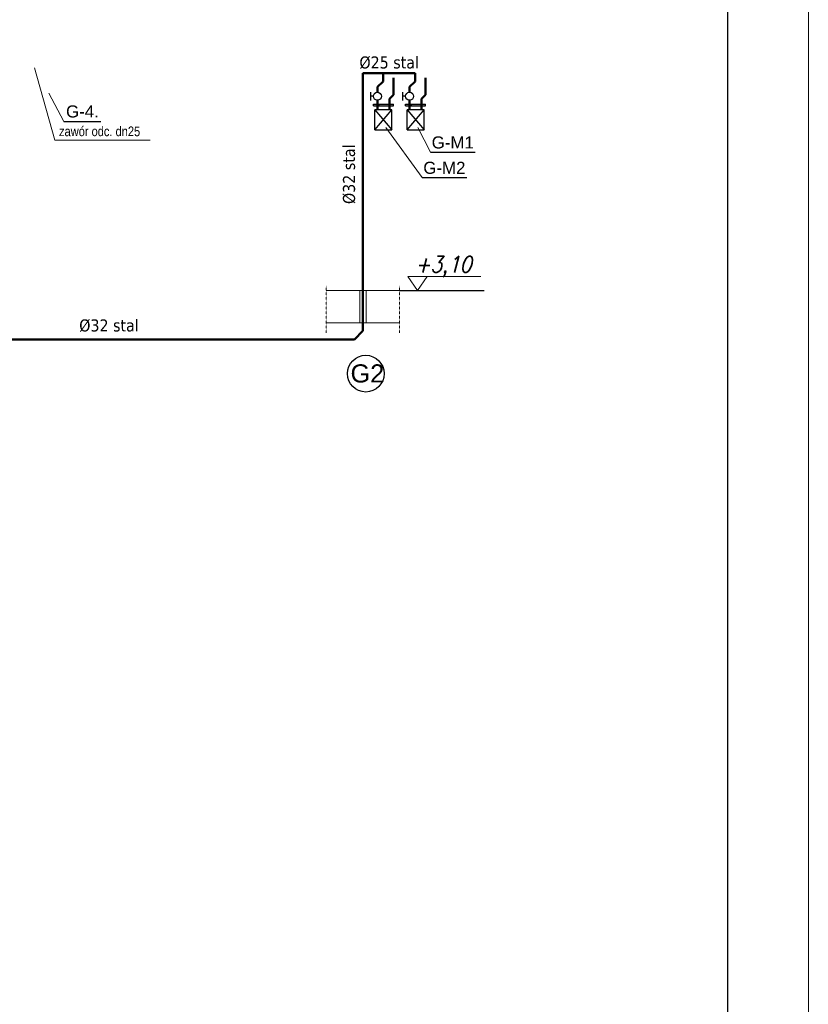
# Model space of a CAD drawing. Extents: x 33706 to 249013, y -74890 to 17912.
# Tile 31 of 175: x 86597 to 87577, y -7313 to -6090. Entities that reach past the tile are written whole.
import ezdxf
from ezdxf.enums import TextEntityAlignment as Align

# ---------------------------------------------------------------- set-up
doc = ezdxf.new("R2010")
doc.units = 0
doc.header["$MEASUREMENT"] = 0
for name, pattern in [('ACAD_ISO03W100', [30, 12, -18]), ('DASHDOT', [8.5, 4, -2, 0.5, -2]), ('DASHED', [19.05, 12.7, -6.35])]:
    doc.linetypes.add(name, pattern=pattern)
for name, color, linetype, lineweight in [('inst-gaz-rury', 50, 'Continuous', 50), ('inst. - C.O. - opis', 2, 'Continuous', 9), ('inst. - CIENKA', 7, 'Continuous', 13), ('Linia_0.3', 7, 'Continuous', 30), ('proj_gaz', 50, 'GAZ', 50), ('urzadzenia', 6, 'Continuous', 15), ('wymiar', 3, 'Continuous', 13), ('WYMIARKI', 250, 'Continuous', 13)]:
    doc.layers.add(name, color=color, linetype=linetype, lineweight=lineweight)
doc.layers.add('Opisy', color=2, linetype='Continuous')
doc.layers.add('urządzenia', color=140, linetype='Continuous')
doc.styles.add('GENERATED_STYLE_1', font='ARIAL.TTF')
doc.styles.add('ROMANS', font='SIMPLEX.SHX', dxfattribs={"width": 0.85, "oblique": 15, "height": 16})
doc.styles.get("Standard").update_dxf_attribs({"font": 'ARIALN.TTF'})
doc.linetypes.add('GAZ', pattern='A,0.5,-0.2,["GAZ",Standard,S=0.1,R=0,X=-0.1,Y=-0.05],-0.25', length=0.95)

msp = doc.modelspace()

# ---------------------------------------------------------------- hatches: boundary and pattern name
at = {"linetype": 'Continuous'}
h = msp.add_hatch(color=256, dxfattribs=at)
h.paths.add_polyline_path([(87061.8, -6196.5), (87061.8, -6194.5), (87058.8, -6194.5), (87058.8, -6196.5)])
h.paths.add_polyline_path([(87039.8, -6194.5), (87036.8, -6194.5), (87036.8, -6196.5), (87039.8, -6196.5)])
h.paths.add_polyline_path([(87039.8, -6196.5), (87041.8, -6196.5), (87044.6, -6196.5), (87058.8, -6196.5), (87058.8, -6194.5), (87039.8, -6194.5)])
h = msp.add_hatch(color=256, dxfattribs=at)
h.paths.add_polyline_path([(87101.8, -6196.5), (87101.8, -6194.5), (87098.8, -6194.5), (87098.8, -6196.5)])
h.paths.add_polyline_path([(87079.8, -6194.5), (87076.8, -6194.5), (87076.8, -6196.5), (87079.8, -6196.5)])
h.paths.add_polyline_path([(87079.8, -6196.5), (87081.8, -6196.5), (87084.6, -6196.5), (87098.8, -6196.5), (87098.8, -6194.5), (87079.8, -6194.5)])
at = {"layer": 'urzadzenia', "linetype": 'Continuous'}
h = msp.add_hatch(color=256, dxfattribs=at)
h.paths.add_polyline_path([(87061.8, -6196.5), (87061.8, -6194.5), (87058.8, -6194.5), (87058.8, -6196.5)])
h.paths.add_polyline_path([(87039.8, -6194.5), (87036.8, -6194.5), (87036.8, -6196.5), (87039.8, -6196.5)])
h.paths.add_polyline_path([(87039.8, -6196.5), (87041.8, -6196.5), (87044.6, -6196.5), (87058.8, -6196.5), (87058.8, -6194.5), (87039.8, -6194.5)])
h = msp.add_hatch(color=256, dxfattribs=at)
h.paths.add_polyline_path([(87101.8, -6196.5), (87101.8, -6194.5), (87098.8, -6194.5), (87098.8, -6196.5)])
h.paths.add_polyline_path([(87079.8, -6194.5), (87076.8, -6194.5), (87076.8, -6196.5), (87079.8, -6196.5)])
h.paths.add_polyline_path([(87079.8, -6196.5), (87081.8, -6196.5), (87084.6, -6196.5), (87098.8, -6196.5), (87098.8, -6194.5), (87079.8, -6194.5)])

# ---------------------------------------------------------------- linework, layer by layer
for p, q in [((87033.5, -6189.8), (87033.5, -6179.6)), ((87037.1, -6184.4), (87033.5, -6184.4)), ((87073.5, -6189.8), (87073.5, -6179.6)), ((87077.1, -6184.4), (87073.5, -6184.4)), ((87038.8, -6226.5), (87059.8, -6201.5)), ((87038.8, -6201.5), (87059.8, -6226.5)), ((87078.8, -6226.5), (87099.8, -6201.5)), ((87078.8, -6201.5), (87099.8, -6226.5)), ((87069.5, -6426.1), (87174.7, -6426.1))]:
    msp.add_line(p, q)
at = {"linetype": 'DASHDOT', "lineweight": 20, "ltscale": 20}
for p, q in [((87056.8, -6188), (87056.8, -6201.5)), ((87056.8, -6188), (87056.8, -6201.5)), ((87096.8, -6188), (87096.8, -6201.5)), ((87096.8, -6188), (87096.8, -6201.5))]:
    msp.add_line(p, q, dxfattribs=at)
at = {"linetype": 'Continuous'}
for p, q in [((87036.8, -6194.5), (87061.8, -6194.5)), ((87036.8, -6196.5), (87036.8, -6194.5)), ((87036.8, -6196.5), (87061.8, -6196.5)), ((87044.6, -6196.5), (87041.8, -6196.5)), ((87061.8, -6196.5), (87061.8, -6194.5)), ((87076.8, -6194.5), (87101.8, -6194.5)), ((87076.8, -6196.5), (87076.8, -6194.5)), ((87076.8, -6196.5), (87101.8, -6196.5)), ((87084.6, -6196.5), (87081.8, -6196.5)), ((87101.8, -6196.5), (87101.8, -6194.5)), ((87038.8, -6226.5), (87038.8, -6201.5)), ((87059.8, -6201.5), (87038.8, -6201.5)), ((87059.8, -6201.5), (87055.2, -6201.5)), ((87059.8, -6201.5), (87055.2, -6201.5)), ((87059.8, -6226.5), (87059.8, -6201.5)), ((87078.8, -6226.5), (87078.8, -6201.5)), ((87099.8, -6201.5), (87078.8, -6201.5)), ((87099.8, -6201.5), (87095.2, -6201.5)), ((87099.8, -6201.5), (87095.2, -6201.5)), ((87099.8, -6226.5), (87099.8, -6201.5)), ((87038.8, -6226.5), (87059.8, -6226.5)), ((87078.8, -6226.5), (87099.8, -6226.5))]:
    msp.add_line(p, q, dxfattribs=at)
for centre in [(87041.8, -6184.6), (87081.8, -6184.6)]:
    msp.add_circle(centre, 4.98)
at = {"layer": 'inst-gaz-rury', "ltscale": 50}
for p, q in [((87023.9, -6426.1), (87023.9, -6156.1)), ((87023.9, -6156.1), (87048.9, -6156.1)), ((87048.9, -6156.1), (87088.9, -6156.1)), ((87048.9, -6156.1), (87048.9, -6166.1)), ((87088.9, -6156.1), (87088.9, -6166.1)), ((87048.9, -6166.1), (87041.8, -6173.1)), ((87088.9, -6166.1), (87081.8, -6173.1)), ((87023.9, -6476.1), (87023.9, -6426.1)), ((87013.3, -6486.7), (87023.9, -6476.1)), ((86323.3, -6486.7), (87013.3, -6486.7))]:
    msp.add_line(p, q, dxfattribs=at)
at = {"layer": 'inst-gaz-rury', "linetype": 'DASHDOT', "ltscale": 20}
for p, q in [((87061.8, -6183), (87061.8, -6161.6)), ((87101.8, -6183), (87101.8, -6161.6)), ((87056.8, -6188), (87056.8, -6201.5)), ((87096.8, -6188), (87096.8, -6201.5))]:
    msp.add_line(p, q, dxfattribs=at)
at = {"layer": 'inst-gaz-rury', "linetype": 'DASHED', "ltscale": 30}
for p, q in [((87041.8, -6173.1), (87041.8, -6179.6)), ((87081.8, -6173.1), (87081.8, -6179.6))]:
    msp.add_line(p, q, dxfattribs=at)
at = {"layer": 'inst-gaz-rury', "ltscale": 0.5}
for p, q in [((87041.8, -6189.6), (87041.8, -6201.5)), ((87081.8, -6189.6), (87081.8, -6201.5))]:
    msp.add_line(p, q, dxfattribs=at)
at = {"layer": 'inst. - CIENKA', "ltscale": 0.05}
msp.add_line((86759.3, -6239.2), (86640.7, -6239.3), dxfattribs=at)
at = {"layer": 'Linia_0.3'}
msp.add_lwpolyline([(83477.5, -8435.7), (87477.5, -8435.7), (87477.5, -5665.7), (83477.5, -5665.7)], close=True, dxfattribs=at)
at = {"layer": 'Opisy'}
for p, q in [((86652.1, -6215.9), (86697.9, -6216)), ((87107.9, -6254.2), (87163.5, -6254.2)), ((87097.5, -6285.6), (87153.1, -6285.7))]:
    msp.add_line(p, q, dxfattribs=at)
at = {"layer": 'proj_gaz', "linetype": 'DASHDOT', "ltscale": 20}
for p, q in [((87061.8, -6183), (87056.8, -6188)), ((87101.8, -6183), (87096.8, -6188))]:
    msp.add_line(p, q, dxfattribs=at)
at = {"layer": 'urzadzenia'}
for p, q in [((87033.5, -6189.8), (87033.5, -6179.6)), ((87037.1, -6184.4), (87033.5, -6184.4)), ((87073.5, -6189.8), (87073.5, -6179.6)), ((87077.1, -6184.4), (87073.5, -6184.4)), ((87038.8, -6226.5), (87059.8, -6201.5)), ((87038.8, -6201.5), (87059.8, -6226.5)), ((87078.8, -6226.5), (87099.8, -6201.5)), ((87078.8, -6201.5), (87099.8, -6226.5))]:
    msp.add_line(p, q, dxfattribs=at)
at = {"layer": 'urzadzenia', "linetype": 'Continuous'}
for p, q in [((87036.8, -6194.5), (87061.8, -6194.5)), ((87036.8, -6196.5), (87036.8, -6194.5)), ((87036.8, -6196.5), (87061.8, -6196.5)), ((87044.6, -6196.5), (87041.8, -6196.5)), ((87061.8, -6196.5), (87061.8, -6194.5)), ((87076.8, -6194.5), (87101.8, -6194.5)), ((87076.8, -6196.5), (87076.8, -6194.5)), ((87076.8, -6196.5), (87101.8, -6196.5)), ((87084.6, -6196.5), (87081.8, -6196.5)), ((87101.8, -6196.5), (87101.8, -6194.5)), ((87038.8, -6226.5), (87038.8, -6201.5)), ((87059.8, -6201.5), (87038.8, -6201.5)), ((87059.8, -6226.5), (87059.8, -6201.5)), ((87078.8, -6226.5), (87078.8, -6201.5)), ((87099.8, -6201.5), (87078.8, -6201.5)), ((87099.8, -6226.5), (87099.8, -6201.5)), ((87038.8, -6226.5), (87059.8, -6226.5)), ((87078.8, -6226.5), (87099.8, -6226.5)), ((87019.9, -6466.1), (87019.9, -6426.1)), ((87027.9, -6466.1), (87027.9, -6426.1))]:
    msp.add_line(p, q, dxfattribs=at)
at = {"layer": 'urzadzenia'}
for centre in [(87041.8, -6184.6), (87081.8, -6184.6)]:
    msp.add_circle(centre, 4.98, dxfattribs=at)
at = {"layer": 'urządzenia'}
msp.add_circle((87027.4, -6529.2), 22.8, dxfattribs=at)
at = {"layer": 'wymiar'}
for p, q in [((86633.5, -6180.6), (86652.1, -6215.9)), ((87052.3, -6223.5), (87097.5, -6285.6)), ((87092.3, -6223.5), (87107.9, -6254.2))]:
    msp.add_line(p, q, dxfattribs=at)
at = {"layer": 'wymiar', "linetype": 'ACAD_ISO03W100', "ltscale": 0.005}
for p, q in [((86978.3, -6420.2), (86978.3, -6478.8)), ((87069.5, -6420.2), (87069.5, -6478.8))]:
    msp.add_line(p, q, dxfattribs=at)
at = {"layer": 'wymiar', "linetype": 'Continuous'}
for p, q in [((86978.3, -6426.1), (87069.5, -6426.1)), ((86978.3, -6466.1), (87069.5, -6466.1))]:
    msp.add_line(p, q, dxfattribs=at)
at = {"layer": 'wymiar'}
msp.add_lwpolyline([(83377.5, -8535.7), (87577.5, -8535.7), (87577.5, -5565.7), (83377.5, -5565.7), (83377.5, -8535.7)], dxfattribs=at)
at = {"layer": 'WYMIARKI'}
for p, q in [((86615.5, -6149.5), (86640.7, -6239.3)), ((87079.7, -6408.6), (87170.2, -6408.6))]:
    msp.add_line(p, q, dxfattribs=at)
msp.add_lwpolyline([(87079.7, -6408.6), (87091.6, -6426.1), (87103.5, -6408.6)], dxfattribs=at)

# ---------------------------------------------------------------- texts
at = {"style": 'GENERATED_STYLE_1'}
for s, p in [('G-4.', (86654.8, -6211)), ('G-M1', (87109.3, -6249.5)), ('G-M2', (87098.9, -6281))]:
    msp.add_text(s, height=15, dxfattribs=at).set_placement(p)
at = {"layer": 'inst. - C.O. - opis', "style": 'GENERATED_STYLE_1'}
msp.add_text('G2', height=22.5, dxfattribs=at).set_placement((87029.4, -6528.9), align=Align.MIDDLE)
at = {"layer": 'WYMIARKI', "attachment_point": 1}
for s, insert, char_height, width in [('{\\fTahoma|b0|i0|c238|p8;%%c25 stal}', (87019.5, -6135.1), 15, 203), ('{\\fArial Narrow|b0|i0|c238|p0;zawór odc. dn25}', (86646.1, -6222.2), 12, 314.121), ('{\\fTahoma|b0|i0|c238|p8;%%c32 stal}', (86671.2, -6461.8), 15, 203)]:
    msp.add_mtext(s, dxfattribs=dict(at, insert=insert, char_height=char_height, width=width))
at = {"layer": 'WYMIARKI', "insert": (86999, -6318.5), "char_height": 15, "width": 203, "attachment_point": 1, "rotation": 90}
msp.add_mtext('{\\fTahoma|b0|i0|c238|p8;%%c32 stal}', dxfattribs=at)
at = {"layer": 'WYMIARKI', "style": 'ROMANS', "oblique": 15, "width": 0.85}
msp.add_attdef('+3,10', (87088.7, -6403.4), '%%p0.00', height=20, dxfattribs=at)

doc.saveas('drawing.dxf')
